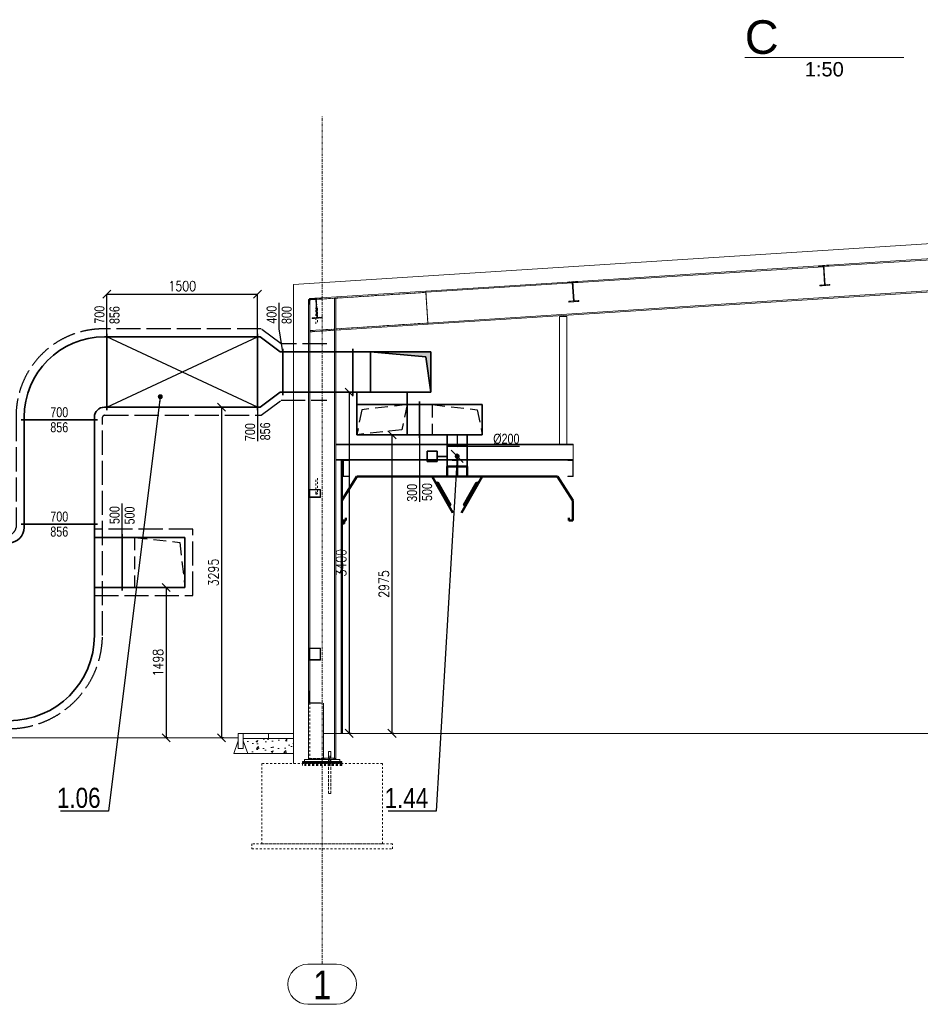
# Model space of a CAD drawing. Header units: millimetres. Extents: x 161070 to 520640, y 9197 to 248394.
# Tile 40 of 137: x 259980 to 268949, y 64475 to 74286. Entities that reach past the tile are written whole.
import ezdxf
from ezdxf.enums import TextEntityAlignment as Align

# ---------------------------------------------------------------- set-up
doc = ezdxf.new("R2010")
doc.units = ezdxf.units.MM
doc.header["$LTSCALE"] = 10
for name, pattern in [('ACAD_ISO02W100', [15, 12, -3]), ('DASHDOT', [25.4, 12.7, -6.35, 0, -6.35]), ('DASHED', [19.05, 12.7, -6.35]), ('DXK_LINE_DOT2', [3.9198, 1.9599, -1.9599]), ('DXK_LINE_DOT3', [5.9187, 2.979, -0.9799, 0.9799, -0.9799])]:
    doc.linetypes.add(name, pattern=pattern)
doc.layers.get('Defpoints').update_dxf_attribs({"color": 252})
for name, color, linetype, lineweight in [('VZT Odvod', 5, 'Continuous', 35), ('VZT-komponenty', 1, 'Continuous', 50), ('VZT-koty', 4, 'Continuous', 25)]:
    doc.layers.add(name, color=color, linetype=linetype, lineweight=lineweight)
for name, color, linetype in [('VZT Odvod-pozice_odkaz', 7, 'Continuous'), ('VZT Odvod-pozice_text', 7, 'Continuous'), ('VZT Tepelná izolace', 3, 'ACAD_ISO02W100')]:
    doc.layers.add(name, color=color, linetype=linetype)
doc.styles.add('Arial', font='arial.ttf')
doc.styles.add('Arial Narrow', font='ARIALN.TTF', dxfattribs={"height": 0.2})
doc.styles.add('Romans', font='romans.shx', dxfattribs={"width": 0.8})
doc.styles.get("Standard").update_dxf_attribs({"font": 'ic-simplex.shx', "width": 0.8})
doc.dimstyles.new('CADKON', dxfattribs={"dimscale": 50, "dimtxt": 2.5, "dimasz": 2.5, "dimexe": 1.8, "dimexo": 5, "dimgap": 0.6, "dimtad": 1, "dimrnd": 1, "dimtxsty": 'Standard', "dimblk1": 'ARCHTICK', "dimblk2": 'ARCHTICK', "dimsah": 1, "dimcen": 2.5, "dimadec": 1, "dimazin": 2, "dimtfac": 1, "dimtdec": 4, "dimtix": 1, "dimtmove": 1, "dimatfit": 3, "dimldrblk": 'OPEN30', "dimfxl": 5, "dimtolj": 1, "dimarcsym": 0})
doc.dimstyles.new('Standa 50', dxfattribs={"dimtxt": 100, "dimasz": 80, "dimexe": 0, "dimexo": 30, "dimgap": 30, "dimtad": 1, "dimdec": 0, "dimrnd": 1, "dimdsep": 46, "dimtxsty": 'Romans', "dimblk": 'OBLIQUE', "dimcen": 0, "dimclrd": 256, "dimclre": 256, "dimclrt": 256, "dimadec": 0, "dimazin": 0, "dimtfac": 1, "dimtdec": 0, "dimtofl": 0, "dimtmove": 0, "dimatfit": 3, "dimldrblk": 'OBLIQUE', "dimfxl": 1, "dimtvp": 1.1, "dimtolj": 1, "dimlwd": -1, "dimlwe": -1, "dimarcsym": 0})

# ---------------------------------------------------------------- blocks, each defined once
blk = doc.blocks.new('*U2084', base_point=(100, 200))
at = {"color": 0, "linetype": 'ByBlock', "lineweight": -2}
for p, q in [((0, 200), (0, 0)), ((100, 200), (0, 200)), ((100, 0), (100, 200)), ((0, 0), (100, 0))]:
    blk.add_line(p, q, dxfattribs=at)
at = {"color": 40, "linetype": 'DASHDOT', "lineweight": 25}
blk.add_line((0, 100), (100, 100), dxfattribs=at)
blk = doc.blocks.new('*U2238', base_point=(150, 625))
at = {"color": 0, "linetype": 'ByBlock', "lineweight": -2}
for p, q in [((0, 625), (0, 125)), ((300, 625), (0, 625)), ((300, 125), (300, 625)), ((0, 125), (0, 0)), ((300, 0), (300, 125)), ((0, 0), (-30, 0)), ((0, 0), (300, 0)), ((300, 0), (330, 0))]:
    blk.add_line(p, q, dxfattribs=at)
at = {"color": 2, "linetype": 'DASHED', "lineweight": 25}
blk.add_line((0, 125), (300, 125), dxfattribs=at)
blk.add_lwpolyline([(0, 125), (50, 575), (300, 625)], dxfattribs=at)
blk = doc.blocks.new('*U2239', base_point=(500, 0))
at = {"color": 0, "linetype": 'ByBlock', "lineweight": -2}
for p, q in [((0, 425), (0, 125)), ((500, 425), (0, 425)), ((500, 125), (500, 425)), ((0, 125), (0, 0)), ((500, 0), (500, 125)), ((0, 0), (-30, 0)), ((0, 0), (500, 0)), ((500, 0), (530, 0))]:
    blk.add_line(p, q, dxfattribs=at)
at = {"color": 2, "linetype": 'DASHED', "lineweight": 25}
blk.add_line((0, 125), (500, 125), dxfattribs=at)
blk.add_lwpolyline([(0, 125), (50, 375), (500, 425)], dxfattribs=at)
blk = doc.blocks.new('*U2240', base_point=(114.984456, 100))
at = {"color": 0, "linetype": 'ByBlock', "lineweight": -2}
for p, q in [((0, 200), (0, 0)), ((114.984456, 200), (0, 200)), ((114.984456, 0), (114.984456, 200)), ((0, 0), (114.984456, 0))]:
    blk.add_line(p, q, dxfattribs=at)
at = {"color": 2, "linetype": 'DASHDOT', "lineweight": 25}
blk.add_line((0, 100), (114.984456, 100), dxfattribs=at)
blk = doc.blocks.new('_OBLIQUE')
at = {"color": 0, "linetype": 'ByBlock'}
blk.add_line((-0.5, -0.5), (0.5, 0.5), dxfattribs=at)
blk = doc.blocks.new('*D3130')
at = {"layer": 'Defpoints', "color": 0}
for p in [(261990.3, 70425.3), (261990.3, 67130.3), (262038.5, 67130.3)]:
    blk.add_point(p, dxfattribs=at)
at = {"layer": 'VZT-koty'}
for p, q in [((262020.3, 70425.3), (261990.3, 70425.3)), ((261990.3, 70425.3), (261990.3, 67130.3)), ((262008.5, 67130.3), (261990.3, 67130.3))]:
    blk.add_line(p, q, dxfattribs=at)
at = {"layer": 'VZT-koty', "xscale": 80, "yscale": 80, "zscale": 80}
for p, rotation in [((261990.3, 70425.3), 90), ((261990.3, 67130.3), 270)]:
    blk.add_blockref('_OBLIQUE', p, dxfattribs=dict(at, rotation=rotation))
at = {"layer": 'VZT-koty', "insert": (261910.3, 68777.8), "char_height": 100, "attachment_point": 5, "rotation": 90, "style": 'Romans'}
blk.add_mtext('\\A1;3295', dxfattribs=at)
blk = doc.blocks.new('*U3139', base_point=(0, 400))
at = {"color": 0, "linetype": 'ByBlock', "lineweight": -2}
for p, q in [((0, 400), (0, 430)), ((0, 400), (0, 0)), ((175, 400), (0, 400)), ((175, 400), (175, 0)), ((725, 350), (175, 400)), ((775, 400), (175, 400)), ((775, 0), (775, 400)), ((725, 350), (775, 0)), ((0, 0), (0, -30)), ((0, 0), (175, 0)), ((175, 0), (775, 0))]:
    blk.add_line(p, q, dxfattribs=at)
at = {"color": 0, "lineweight": -2}
for points in [[(725, 350), (775, 400), (175, 400)], [(725, 350), (775, 0), (775, 400)], [(725, 350), (775, 0), (775, 0)]]:
    blk.add_solid(points, dxfattribs=at)
blk = doc.blocks.new('*D3179')
at = {"layer": 'Defpoints', "color": 0}
for p in [(261437.9, 68628.3), (261437.9, 67130.3), (261486.1, 67130.3)]:
    blk.add_point(p, dxfattribs=at)
at = {"layer": 'VZT-koty'}
for p, q in [((261467.9, 68628.3), (261437.9, 68628.3)), ((261437.9, 68628.3), (261437.9, 67130.3)), ((261456.1, 67130.3), (261437.9, 67130.3))]:
    blk.add_line(p, q, dxfattribs=at)
at = {"layer": 'VZT-koty', "xscale": 80, "yscale": 80, "zscale": 80}
for p, rotation in [((261437.9, 68628.3), 90), ((261437.9, 67130.3), 270)]:
    blk.add_blockref('_OBLIQUE', p, dxfattribs=dict(at, rotation=rotation))
at = {"layer": 'VZT-koty', "insert": (261357.9, 67879.3), "char_height": 100, "attachment_point": 5, "rotation": 90, "style": 'Romans'}
blk.add_mtext('\\A1;1498', dxfattribs=at)
blk = doc.blocks.new('*U2248', base_point=(0, 350))
at = {"color": 0, "linetype": 'ByBlock', "lineweight": -2}
for p, q in [((0, 350), (0, 380)), ((25, 350), (0, 350)), ((0, 350), (0, -350)), ((0, 350), (0, 350)), ((25, 350), (225, 200)), ((225, 200), (250, 200)), ((250, 200), (250, 230)), ((250, 200), (250, -200)), ((250, 200), (250, 200)), ((225, -200), (25, -350)), ((225, -200), (250, -200)), ((250, -200), (250, -230)), ((250, -200), (250, -200)), ((25, -350), (0, -350)), ((0, -350), (0, -380)), ((0, -350), (0, -350))]:
    blk.add_line(p, q, dxfattribs=at)
blk = doc.blocks.new('*U3141')
at = {"color": 0, "linetype": 'ByBlock'}
for p, q in [((0, 700), (0, 730)), ((1040, 700), (0, 700)), ((0, 700), (0, 0)), ((1040, 700), (1040, 730)), ((1040, 0), (1040, 700)), ((0, 0), (0, -30)), ((0, 0), (1040, 0)), ((1040, 0), (1040, -30))]:
    blk.add_line(p, q, dxfattribs=at)
blk = doc.blocks.new('*U2247', base_point=(-25, 100))
at = {"color": 0, "linetype": 'ByBlock', "lineweight": -2}
for p, q in [((-25, 800), (-25, 830)), ((0, 800), (-25, 800)), ((-25, 100), (-25, 800)), ((0, 100), (-25, 100)), ((-25, 100), (-25, 70)), ((100, 0), (100, -25)), ((800, 0), (800, -25)), ((70, -25), (830, -25)), ((100, -25), (800, -25))]:
    blk.add_line(p, q, dxfattribs=at)
for radius in [800, 100]:
    blk.add_arc((0, 0), radius, 0, 90, dxfattribs=at)
blk = doc.blocks.new('*U2246', base_point=(-35, 1037))
at = {"color": 0, "linetype": 'ByBlock', "lineweight": -2}
for p, q in [((-35, 1924), (-35, 1954)), ((-35, 1924), (-35, 1924)), ((-35, 150), (-35, 1924)), ((0, 1924), (-35, 1924)), ((850, -35), (850, 1074)), ((0, 150), (-35, 150)), ((-35, 150), (-35, 120)), ((-35, 150), (-35, 150)), ((150, 0), (150, -35)), ((150, -35), (120, -35)), ((150, -35), (150, -35)), ((150, -35), (850, -35)), ((850, -35), (880, -35)), ((850, -35), (850, -35))]:
    blk.add_line(p, q, dxfattribs=at)
for centre, radius in [((0, 1074), 850), ((0, 0), 150)]:
    blk.add_arc(centre, radius, 0, 90, dxfattribs=at)
blk = doc.blocks.new('*U3178', base_point=(500, 0))
at = {"color": 0, "linetype": 'ByBlock', "lineweight": -2}
for p, q in [((0, 625), (0, 125)), ((500, 625), (0, 625)), ((500, 125), (500, 625)), ((0, 125), (0, 0)), ((500, 0), (500, 125)), ((0, 0), (-30, 0)), ((0, 0), (500, 0)), ((500, 0), (530, 0))]:
    blk.add_line(p, q, dxfattribs=at)
at = {"color": 2, "linetype": 'DASHED', "lineweight": 25}
blk.add_line((0, 125), (500, 125), dxfattribs=at)
blk.add_lwpolyline([(0, 125), (50, 575), (500, 625)], dxfattribs=at)
blk = doc.blocks.new('*U3116')
at = {"color": 0, "linetype": 'ByBlock', "lineweight": -2}
for p, q in [((0, 500), (0, 530)), ((275.466449, 500), (0, 500)), ((0, 500), (0, 0)), ((275.466449, 500), (275.466449, 530)), ((275.466449, 0), (275.466449, 500)), ((0, 0), (0, -30)), ((0, 0), (275.466449, 0)), ((275.466449, 0), (275.466449, -30))]:
    blk.add_line(p, q, dxfattribs=at)
blk = doc.blocks.new('*U3137', base_point=(0, 200))
at = {"color": 0, "linetype": 'ByBlock', "lineweight": -2}
for p, q in [((0, 400), (0, 430)), ((700, 400), (0, 400)), ((0, 400), (0, 0)), ((700, 400), (700, 430)), ((700, 0), (700, 400)), ((0, 0), (0, -30)), ((0, 0), (700, 0)), ((700, 0), (700, -30))]:
    blk.add_line(p, q, dxfattribs=at)
blk = doc.blocks.new('*D3286')
at = {"layer": 'Defpoints', "color": 0}
for p in [(263261.8, 70575.3), (263261.8, 67175.3), (263310, 67175.3)]:
    blk.add_point(p, dxfattribs=at)
at = {"layer": 'VZT-koty'}
for p, q in [((263291.8, 70575.3), (263261.8, 70575.3)), ((263261.8, 70575.3), (263261.8, 67175.3)), ((263280, 67175.3), (263261.8, 67175.3))]:
    blk.add_line(p, q, dxfattribs=at)
at = {"layer": 'VZT-koty', "xscale": 80, "yscale": 80, "zscale": 80}
for p, rotation in [((263261.8, 70575.3), 90), ((263261.8, 67175.3), 270)]:
    blk.add_blockref('_OBLIQUE', p, dxfattribs=dict(at, rotation=rotation))
at = {"layer": 'VZT-koty', "insert": (263181.8, 68875.3), "char_height": 100, "attachment_point": 5, "rotation": 90, "style": 'Romans'}
blk.add_mtext('\\A1;3400', dxfattribs=at)
blk = doc.blocks.new('*D3287')
at = {"layer": 'Defpoints', "color": 0}
for p in [(263687.6, 70150.3), (263687.6, 67175.3), (263735.8, 67175.3)]:
    blk.add_point(p, dxfattribs=at)
at = {"layer": 'VZT-koty'}
for p, q in [((263717.6, 70150.3), (263687.6, 70150.3)), ((263687.6, 70150.3), (263687.6, 67175.3)), ((263705.8, 67175.3), (263687.6, 67175.3))]:
    blk.add_line(p, q, dxfattribs=at)
at = {"layer": 'VZT-koty', "xscale": 80, "yscale": 80, "zscale": 80}
for p, rotation in [((263687.6, 70150.3), 90), ((263687.6, 67175.3), 270)]:
    blk.add_blockref('_OBLIQUE', p, dxfattribs=dict(at, rotation=rotation))
at = {"layer": 'VZT-koty', "insert": (263607.6, 68662.8), "char_height": 100, "attachment_point": 5, "rotation": 90, "style": 'Romans'}
blk.add_mtext('\\A1;2975', dxfattribs=at)
blk = doc.blocks.new('*U2216', base_point=(1500, 700))
at = {"color": 0, "linetype": 'ByBlock', "lineweight": -2}
for points in [[(0, 700), (0, 730)], [(0, 700), (1500, 700)], [(0, 700), (0, 0)], [(1500, 700), (1500, 730)], [(1500, 700), (1500, 0)], [(0, 0), (0, -30)], [(0, 0), (1500, 0)], [(1500, 0), (1500, -30)]]:
    blk.add_lwpolyline(points, dxfattribs=at)
at = {"color": 2, "linetype": 'ByBlock', "lineweight": 25}
for points in [[(0, 700), (1500, 0)], [(1500, 700), (0, 0)]]:
    blk.add_lwpolyline(points, dxfattribs=at)
blk = doc.blocks.new('_ArchTick')
at = {"color": 0, "const_width": 0.15}
blk.add_lwpolyline([(-0.5, -0.5), (0.5, 0.5)], dxfattribs=at)
blk = doc.blocks.new('*D3565')
at = {"layer": 'Defpoints', "color": 0}
for p in [(262349.3, 71552.3), (260849.3, 71125.3), (262349.3, 71125.3)]:
    blk.add_point(p, dxfattribs=at)
at = {"layer": 'VZT-koty'}
for p, q in [((260849.3, 71155.3), (260849.3, 71552.3)), ((260849.3, 71552.3), (262349.3, 71552.3)), ((262349.3, 71155.3), (262349.3, 71552.3))]:
    blk.add_line(p, q, dxfattribs=at)
at = {"layer": 'VZT-koty', "xscale": 80, "yscale": 80, "zscale": 80, "rotation": 180}
blk.add_blockref('_OBLIQUE', (260849.3, 71552.3), dxfattribs=at)
at = {"layer": 'VZT-koty', "xscale": 80, "yscale": 80, "zscale": 80}
blk.add_blockref('_OBLIQUE', (262349.3, 71552.3), dxfattribs=at)
at = {"layer": 'VZT-koty', "insert": (261599.3, 71632.3), "char_height": 100, "attachment_point": 5, "style": 'Romans'}
blk.add_mtext('\\A1;1500', dxfattribs=at)
blk = doc.blocks.new('*U2175', base_point=(200, 100))
at = {"color": 0, "linetype": 'ByBlock', "lineweight": -2}
for p, q in [((150, 300), (50, 300)), ((50, 300), (50, 200)), ((150, 200), (150, 300)), ((50, 200), (100, 200)), ((100, 100), (100, 200)), ((100, 200), (150, 200))]:
    blk.add_line(p, q, dxfattribs=at)
for points in [[(0, 100), (0, -100)], [(200, 100), (0, 100)], [(200, 100), (200, -100)], [(160, 60), (40, -60)], [(200, -100), (0, -100)]]:
    blk.add_lwpolyline(points, dxfattribs=at)
at = {"color": 2, "linetype": 'DASHDOT', "lineweight": 25}
blk.add_lwpolyline([(0, 0), (200, 0)], dxfattribs=at)

msp = doc.modelspace()

# ---------------------------------------------------------------- hatches: boundary and pattern name
at = {"lineweight": 15, "transparency": 33554687}
h = msp.add_hatch(dxfattribs=at)
h.set_pattern_fill('AR-CONC', color=252)
h.set_pattern_definition([(50, (339444.59, 79176.4), (182.18467, -15.93909), [19.05, -209.55]), (355, (339444.6, 79176.4), (-35.2434, 191.05685), [15.24, -167.6406]), (100.45144, (339459.77, 79175.07), (146.94125, 175.11775), [16.19, -178.09024]), (46.1842, (339444.6, 79227.2), (271.07904, -42.0423), [28.575, -314.325]), (96.63556, (339467.18, 79223.7), (237.4041, 247.4261), [24.285, -267.1356]), (351.18415, (339444.6, 79227.2), (237.4041, 247.4261), [22.86, -251.4597]), (21, (339469.99, 79214.5), (151.6144, -102.2652), [19.05, -209.55]), (326, (339470, 79214.5), (61.80203, 184.18797), [15.24, -167.64]), (71.45144, (339482.63, 79205.97), (213.4164, 81.92277), [16.19, -178.08994]), (37.5, (339444.59, 79176.395), (3.088603, 84.55504), [0, -165.608, 0, -170.18, 0, -168.275]), (7.5, (339444.59, 79176.395), (66.81966, 100.18057), [0, -97.028, 0, -161.798, 0, -64.135]), (327.5, (339387.95, 79176.395), (135.590595, -5.728744), [0, -63.5, 0, -198.12, 0, -262.89]), (317.5, (339362.55, 79176.4), (148.12918, 25.4265), [0, -82.55, 0, -131.572, 0, -186.69])])
h.paths.add_polyline_path([(262707.2, 66975.3), (262707.2, 67125.3), (262207.2, 67125.3), (262207.2, 67100.3), (262252.2, 66975.3)])

# ---------------------------------------------------------------- linework, layer by layer
at = {"color": 252, "linetype": 'Continuous', "lineweight": 15}
for p, q in [((267200.9, 73908.5), (268783.5, 73908.5)), ((270483.7, 71986.3), (267989.3, 71825.4)), ((270435.8, 71994.8), (268035.6, 71839.9)), ((267983.7, 71825.1), (265489.3, 71664.2)), ((267935.8, 71833.5), (265535.6, 71678.7)), ((267935.8, 71833.5), (268035.6, 71840)), ((267936.4, 71825), (267935.8, 71833.5)), ((267983.5, 71828.1), (267936.4, 71825)), ((267995.3, 71645.4), (267983.5, 71828.1)), ((268036.2, 71831.5), (267989.1, 71828.4)), ((267989.1, 71828.4), (268000.9, 71645.8)), ((268035.6, 71840), (268036.2, 71831.5)), ((271979.6, 71775.2), (264045.8, 71263.4)), ((264046.6, 71252), (271980.3, 71763.7)), ((265435.8, 71672.3), (264025.3, 71581.3)), ((265483.7, 71663.8), (264026.1, 71569.8)), ((265435.8, 71672.2), (265535.6, 71678.7)), ((265436.4, 71663.8), (265435.8, 71672.2)), ((265483.5, 71666.8), (265436.4, 71663.8)), ((265495.3, 71484.2), (265483.5, 71666.8)), ((265536.2, 71670.2), (265489.1, 71667.2)), ((265489.1, 71667.2), (265500.9, 71484.6)), ((265535.6, 71678.7), (265536.2, 71670.2)), ((267948.2, 71642.4), (267995.3, 71645.4)), ((267948.8, 71633.9), (267948.2, 71642.4)), ((268048.6, 71640.4), (267948.8, 71633.9)), ((268048, 71648.9), (268000.9, 71645.8)), ((268048.6, 71640.4), (268048, 71648.9)), ((264026.1, 71569.3), (262934.3, 71498.9)), ((264025.3, 71581.3), (262980.6, 71513.9)), ((263147.9, 71512.7), (263147.2, 71524.6)), ((264025.3, 71581.3), (264026.1, 71569.8)), ((264026.1, 71569.3), (264025.3, 71581.3)), ((264026.1, 71569.3), (264045.8, 71263.9)), ((262857.2, 71497.4), (262906.8, 71500.6)), ((262857.2, 71447.4), (262857.2, 71497.4)), ((262857.2, 71447.4), (262857.2, 69605.3)), ((262860.2, 71447.4), (262857.2, 71447.4)), ((262907, 71497.6), (262860.2, 71494.6)), ((262870.2, 71494.7), (262860.2, 71494.1)), ((262860.2, 71447.4), (262860.2, 71494.6)), ((262880.8, 71507.5), (262865.2, 71506.5)), ((262865.2, 71506.5), (262865.7, 71498)), ((262866, 71494.5), (262865.9, 71495)), ((262928.7, 71498.5), (262866, 71494.5)), ((262870.2, 71494.7), (262870.2, 69605.3)), ((262880.8, 71507.4), (262980.6, 71513.9)), ((262881.4, 71499), (262880.8, 71507.4)), ((262928.5, 71502), (262881.4, 71499)), ((262906.8, 71500.6), (262907, 71497.6)), ((262940.3, 71319.4), (262928.5, 71502)), ((262981.2, 71505.4), (262934.1, 71502.4)), ((262934.1, 71502.4), (262945.9, 71319.8)), ((262980.6, 71513.9), (262981.2, 71505.4)), ((263114.2, 71510.5), (263127.2, 71511.3)), ((263114.2, 66915.3), (263114.2, 71510.5)), ((263127.2, 71511.3), (263127.2, 66915.3)), ((265448.2, 71481.1), (265495.3, 71484.2)), ((265448.8, 71472.7), (265448.2, 71481.1)), ((265548.6, 71479.1), (265448.8, 71472.7)), ((265548, 71487.6), (265500.9, 71484.6)), ((265548.6, 71479.1), (265548, 71487.6)), ((265427.2, 71330.3), (265357.2, 71330.3)), ((265357.2, 70057.3), (265357.2, 71330.3)), ((265427.2, 70057.3), (265427.2, 71330.3)), ((262893.2, 71316.3), (262940.3, 71319.4)), ((262893.8, 71307.9), (262893.2, 71316.3)), ((262993.6, 71314.3), (262893.8, 71307.9)), ((262993, 71322.8), (262945.9, 71319.8)), ((262993.6, 71314.3), (262993, 71322.8)), ((264045.8, 71263.9), (263127.2, 71204.7)), ((264046.6, 71252), (263128, 71192.7)), ((264046.6, 71252), (264045.8, 71263.9)), ((264045.8, 71263.4), (264046.6, 71252)), ((262871.5, 71188.1), (263112.1, 71203.7)), ((262872.3, 71176.2), (262871.5, 71188.1)), ((262872.3, 71176.2), (263112.9, 71191.7)), ((263112.9, 71191.7), (263112.1, 71203.7)), ((263128, 71192.7), (263127.2, 71204.7)), ((263168.4, 71195.3), (263167.6, 71207.3)), ((263127.2, 70057.3), (265492.2, 70057.3)), ((265492.2, 70057.3), (265492.2, 69897.3)), ((263127.2, 70049.9), (265492.2, 70049.9)), ((263127.2, 69904.7), (265492.2, 69904.7)), ((263202.2, 69897.3), (263127.2, 69897.3)), ((263202.2, 69897.3), (263202.2, 69735.3)), ((263257.2, 69897.3), (263202.2, 69897.3)), ((263206.2, 69739.3), (263206.2, 69893.3)), ((263206.2, 69893.3), (263257.2, 69893.3)), ((263257.2, 69893.3), (263257.2, 69897.3)), ((264287.2, 69897.3), (263257.2, 69897.3)), ((264287.2, 69897.3), (264287.2, 69893.3)), ((264342.2, 69897.3), (264287.2, 69897.3)), ((264287.2, 69893.3), (264338.2, 69893.3)), ((264338.2, 69893.3), (264338.2, 69739.3)), ((264342.2, 69735.3), (264342.2, 69897.3)), ((265437.2, 69897.3), (264342.2, 69897.3)), ((265437.2, 69897.3), (265437.2, 69893.3)), ((265492.2, 69897.3), (265437.2, 69897.3)), ((265437.2, 69893.3), (265488.2, 69893.3)), ((265488.2, 69893.3), (265488.2, 69739.3)), ((265492.2, 69735.3), (265492.2, 69897.3)), ((263202.2, 69735.3), (263257.2, 69735.3)), ((263257.2, 69739.3), (263206.2, 69739.3)), ((263257.2, 69735.3), (263257.2, 69739.3)), ((264272.2, 69735.3), (264327.2, 69735.3)), ((264338.2, 69739.3), (264287.2, 69739.3)), ((264287.2, 69739.3), (264287.2, 69735.3)), ((264287.2, 69735.3), (264342.2, 69735.3)), ((265488.2, 69739.3), (265437.2, 69739.3)), ((265437.2, 69739.3), (265437.2, 69735.3)), ((265437.2, 69735.3), (265492.2, 69735.3)), ((262857.2, 69605.3), (262977.2, 69605.3)), ((262857.2, 69525.3), (262857.2, 69605.3)), ((262972.2, 69600.3), (262862.2, 69600.3)), ((262862.2, 69600.3), (262862.2, 69530.3)), ((262870.2, 69600.3), (262870.2, 69530.3)), ((262972.2, 69530.3), (262972.2, 69600.3)), ((262977.2, 69605.3), (262977.2, 69525.3)), ((262977.2, 69525.3), (262857.2, 69525.3)), ((262857.2, 69525.3), (262857.2, 68025.3)), ((262862.2, 69530.3), (262972.2, 69530.3)), ((262870.2, 69525.3), (262870.2, 68025.3)), ((262857.2, 68025.3), (262977.2, 68025.3)), ((262857.2, 67905.3), (262857.2, 68025.3)), ((262972.2, 68020.3), (262862.2, 68020.3)), ((262862.2, 68020.3), (262862.2, 67910.3)), ((262870.2, 68020.3), (262870.2, 67910.3)), ((262972.2, 67910.3), (262972.2, 68020.3)), ((262977.2, 68025.3), (262977.2, 67905.3)), ((262977.2, 67905.3), (262857.2, 67905.3)), ((262857.2, 67905.3), (262857.2, 67595.3)), ((262862.2, 67910.3), (262972.2, 67910.3)), ((262870.2, 67905.3), (262870.2, 67479.3)), ((262857.2, 67595.3), (262861.2, 67595.3)), ((262857.2, 67475.3), (262857.2, 67595.3)), ((262861.2, 67595.3), (262861.2, 67479.3)), ((262977.2, 67475.3), (262857.2, 67475.3)), ((262861.2, 67479.3), (262977.2, 67479.3)), ((262977.2, 67479.3), (262977.2, 67475.3)), ((262817.2, 66915.3), (262817.2, 66895.3)), ((262817.2, 66915.3), (263167.2, 66915.3)), ((262857.2, 66925.3), (262857.2, 66915.3)), ((262870.2, 66925.3), (262870.2, 66915.3)), ((263007.2, 66927.3), (263107.2, 66927.3)), ((263007.2, 66915.3), (263007.2, 66925.3)), ((263079.2, 66995.3), (263055.2, 66995.3)), ((263055.2, 66927.3), (263055.2, 66995.3)), ((263057.2, 66915.3), (263057.2, 66927.3)), ((263079.2, 66927.3), (263079.2, 66995.3)), ((263107.2, 66927.3), (263107.2, 66915.3)), ((263167.2, 66915.3), (263167.2, 66895.3)), ((262797.2, 66895.3), (262817.2, 66895.3)), ((262797.2, 66885.3), (262797.2, 66895.3)), ((262797.2, 66885.3), (263055.2, 66885.3)), ((262797.2, 66885.3), (263055.2, 66885.3)), ((262797.2, 66877.3), (262797.2, 66885.3)), ((262797.2, 66877.3), (263055.2, 66877.3)), ((262797.2, 66875.3), (262797.2, 66877.3)), ((262797.2, 66877.3), (263055.2, 66877.3)), ((262817.2, 66895.3), (263167.2, 66895.3)), ((263055.2, 66875.3), (263055.2, 66895.3)), ((263079.2, 66875.3), (263079.2, 66895.3)), ((263187.2, 66885.3), (263079.2, 66885.3)), ((263187.2, 66885.3), (263079.2, 66885.3)), ((263187.2, 66877.3), (263079.2, 66877.3)), ((263187.2, 66877.3), (263079.2, 66877.3)), ((263187.2, 66895.3), (263167.2, 66895.3)), ((263187.2, 66885.3), (263187.2, 66895.3)), ((263187.2, 66877.3), (263187.2, 66885.3)), ((263187.2, 66875.3), (263187.2, 66877.3)), ((262851, 64875.3), (263133.4, 64875.3)), ((262851, 64475.3), (263133.4, 64475.3))]:
    msp.add_line(p, q, dxfattribs=at)
at = {"color": 252, "linetype": 'DXK_LINE_DOT3', "lineweight": 15}
msp.add_line((262992.2, 64875.3), (262992.2, 73320.3), dxfattribs=at)
at = {"color": 252, "lineweight": 15}
for p, q in [((273035.6, 72312.5), (262707.2, 71646.3)), ((262707.2, 71646.3), (262707.2, 66875.3)), ((262157.2, 67130.3), (251581.1, 67130.3)), ((262157.2, 67175.3), (262707.2, 67175.3)), ((262157.2, 67130.3), (262157.2, 67175.3)), ((262157.2, 67130.3), (262157.2, 67025.3)), ((262207.2, 67175.3), (262207.2, 67025.3)), ((262707.2, 67125.3), (262207.2, 67125.3)), ((262457.2, 67175.3), (262457.2, 67125.3)), ((263007, 67175.3), (274359.1, 67175.3)), ((262157.2, 67100.3), (262112.2, 66975.3)), ((262157.2, 67025.3), (262207.2, 67025.3)), ((262207.2, 67100.3), (262252.2, 66975.3)), ((262112.2, 66975.3), (262252.2, 66975.3)), ((262252.2, 66975.3), (262707.2, 66975.3))]:
    msp.add_line(p, q, dxfattribs=at)
at = {"color": 252, "linetype": 'DXK_LINE_DOT2', "lineweight": 15}
for p, q in [((267935.8, 71833.5), (268035.6, 71840)), ((268035.6, 71839.9), (267935.8, 71833.5)), ((267936.4, 71825), (267935.8, 71833.5)), ((267983.5, 71828.1), (267936.4, 71825)), ((267995.3, 71645.4), (267983.5, 71828.1)), ((267989.3, 71825.4), (267983.7, 71825.1)), ((268036.2, 71831.5), (267989.1, 71828.4)), ((267989.1, 71828.4), (268000.9, 71645.8)), ((268035.6, 71840), (268036.2, 71831.5)), ((265435.8, 71672.2), (265535.6, 71678.7)), ((265535.6, 71678.7), (265435.8, 71672.3)), ((265436.4, 71663.8), (265435.8, 71672.2)), ((265483.5, 71666.8), (265436.4, 71663.8)), ((265495.3, 71484.2), (265483.5, 71666.8)), ((265489.3, 71664.2), (265483.7, 71663.8)), ((265536.2, 71670.2), (265489.1, 71667.2)), ((265489.1, 71667.2), (265500.9, 71484.6)), ((265535.6, 71678.7), (265536.2, 71670.2)), ((267948.2, 71642.4), (267995.3, 71645.4)), ((267948.8, 71633.9), (267948.2, 71642.4)), ((268048.6, 71640.4), (267948.8, 71633.9)), ((268000.9, 71645.8), (268048, 71648.9)), ((268048, 71648.9), (268048.6, 71640.4)), ((263127.2, 71511.3), (264026.1, 71569.3)), ((264045.8, 71263.4), (264026.1, 71569.8)), ((262857.2, 71497.4), (262906.8, 71500.6)), ((262857.2, 71447.4), (262857.2, 71497.4)), ((262860.2, 71494.1), (262857.2, 71493.9)), ((262857.2, 71493.9), (262857.2, 71447.4)), ((262860.2, 71447.4), (262857.2, 71447.4)), ((262860.2, 71494.6), (262907, 71497.6)), ((262860.2, 71447.4), (262860.2, 71494.6)), ((262865.7, 71498), (262865.9, 71495)), ((263114.2, 71510.5), (262870.2, 71494.7)), ((262880.8, 71507.4), (262980.6, 71513.9)), ((262980.6, 71513.9), (262880.8, 71507.5)), ((262881.4, 71499), (262880.8, 71507.4)), ((262928.5, 71502), (262881.4, 71499)), ((262907, 71497.6), (262906.8, 71500.6)), ((262940.3, 71319.4), (262928.5, 71502)), ((262934.3, 71498.9), (262928.7, 71498.5)), ((262981.2, 71505.4), (262934.1, 71502.4)), ((262934.1, 71502.4), (262945.9, 71319.8)), ((262980.6, 71513.9), (262981.2, 71505.4)), ((263127.2, 71204.7), (263127.2, 71511.3)), ((265448.2, 71481.1), (265495.3, 71484.2)), ((265448.8, 71472.7), (265448.2, 71481.1)), ((265548.6, 71479.1), (265448.8, 71472.7)), ((265500.9, 71484.6), (265548, 71487.6)), ((265548, 71487.6), (265548.6, 71479.1)), ((262929.2, 71409.6), (262930.3, 71413.4)), ((262930.3, 71405.8), (262929.2, 71409.6)), ((262929.2, 71255.9), (262929.2, 71409.6)), ((262930.3, 71413.4), (262933.2, 71416.2)), ((262933.2, 71403), (262930.3, 71405.8)), ((262933.2, 71416.2), (262937.2, 71417.3)), ((262937.2, 71402), (262933.2, 71403)), ((262937.2, 71417.3), (262941.2, 71416.2)), ((262941.2, 71403), (262937.2, 71402)), ((262941.2, 71416.2), (262944.1, 71413.4)), ((262944.1, 71405.8), (262941.2, 71403)), ((262944.1, 71413.4), (262945.2, 71409.6)), ((262945.2, 71409.6), (262944.1, 71405.8)), ((262945.2, 71409.6), (262945.2, 71255.9)), ((262893.2, 71316.3), (262940.3, 71319.4)), ((262893.8, 71307.9), (262893.2, 71316.3)), ((262993.6, 71314.3), (262893.8, 71307.9)), ((262945.9, 71319.8), (262993, 71322.8)), ((262993, 71322.8), (262993.6, 71314.3)), ((264045.8, 71263.9), (263127.2, 71204.7)), ((262871.5, 71188.1), (263112.1, 71203.7)), ((262872.3, 71176.2), (262871.5, 71188.1)), ((262872.3, 71176.2), (262897.9, 71177.8)), ((262897.9, 71177.8), (262897.1, 71189.8)), ((262897.9, 71177.8), (263112.9, 71191.7)), ((263087.3, 71190.1), (263086.5, 71202)), ((263112.9, 71191.7), (263112.1, 71203.7)), ((263127.2, 70057.3), (263127.2, 69897.3)), ((265427.2, 70057.3), (265357.2, 70057.3)), ((263257.2, 69897.3), (263202.2, 69897.3)), ((264342.2, 69897.3), (264287.2, 69897.3)), ((265492.2, 69897.3), (265437.2, 69897.3)), ((262929.2, 69565.3), (262929.2, 69718.9)), ((262945.2, 69718.9), (262945.2, 69565.3)), ((262857.2, 69525.3), (262857.2, 69605.3)), ((262857.2, 69605.3), (262977.2, 69605.3)), ((262857.2, 69605.3), (262857.2, 69525.3)), ((262862.2, 69600.3), (262862.2, 69530.3)), ((262972.2, 69600.3), (262862.2, 69600.3)), ((262870.2, 69605.3), (262870.2, 69600.3)), ((262929.2, 69565.3), (262930.3, 69569.1)), ((262930.3, 69561.4), (262929.2, 69565.3)), ((262930.3, 69569.1), (262933.2, 69571.9)), ((262933.2, 69558.6), (262930.3, 69561.4)), ((262933.2, 69571.9), (262937.2, 69572.9)), ((262937.2, 69572.9), (262941.2, 69571.9)), ((262941.2, 69571.9), (262944.1, 69569.1)), ((262944.1, 69561.4), (262941.2, 69558.6)), ((262944.1, 69569.1), (262945.2, 69565.3)), ((262945.2, 69565.3), (262944.1, 69561.4)), ((262972.2, 69530.3), (262972.2, 69600.3)), ((262977.2, 69605.3), (262977.2, 69525.3)), ((262977.2, 69525.3), (262857.2, 69525.3)), ((262862.2, 69530.3), (262972.2, 69530.3)), ((262870.2, 69530.3), (262870.2, 69525.3)), ((262937.2, 69557.6), (262933.2, 69558.6)), ((262941.2, 69558.6), (262937.2, 69557.6)), ((262857.2, 67905.3), (262857.2, 68025.3)), ((262857.2, 68025.3), (262977.2, 68025.3)), ((262857.2, 68025.3), (262857.2, 67905.3)), ((262862.2, 68020.3), (262862.2, 67910.3)), ((262972.2, 68020.3), (262862.2, 68020.3)), ((262870.2, 68025.3), (262870.2, 68020.3)), ((262972.2, 67910.3), (262972.2, 68020.3)), ((262977.2, 68025.3), (262977.2, 67905.3)), ((262977.2, 67905.3), (262857.2, 67905.3)), ((262862.2, 67910.3), (262972.2, 67910.3)), ((262870.2, 67910.3), (262870.2, 67905.3)), ((262857.2, 67595.3), (262857.2, 66925.3)), ((262857.2, 67595.3), (262857.2, 67475.3)), ((262857.2, 67595.3), (262861.2, 67595.3)), ((262861.2, 67595.3), (262861.2, 67479.3)), ((262857.2, 66925.3), (262857.2, 67475.3)), ((262857.2, 67475.3), (263007.2, 67475.3)), ((262857.2, 66925.3), (262857.2, 67475.3)), ((262857.2, 67475.3), (263007.2, 67475.3)), ((262857.2, 67475.3), (262977.2, 67475.3)), ((262861.2, 67479.3), (262977.2, 67479.3)), ((262870.2, 67479.3), (262870.2, 66925.3)), ((262977.2, 67475.3), (262977.2, 67479.3)), ((263007.2, 66925.3), (263007.2, 67475.3)), ((263007.2, 67475.3), (263007.2, 66925.3)), ((262857.2, 66925.3), (263007.2, 66925.3)), ((263007.2, 66925.3), (262857.2, 66925.3)), ((263127.2, 66915.3), (262857.2, 66915.3)), ((263007.2, 66925.3), (263007.2, 66927.3)), ((263107.2, 66915.3), (263007.2, 66915.3)), ((263113.4, 66927.3), (263017.2, 66927.3)), ((263017.2, 66915.3), (263017.2, 66927.3)), ((263117.2, 66915.3), (263017.2, 66915.3)), ((263079.2, 66995.3), (263055.2, 66995.3)), ((263055.2, 66995.3), (263055.2, 66575.3)), ((263055.2, 66895.3), (263055.2, 66927.3)), ((263067.2, 66891.3), (263067.2, 66951.3)), ((263067.2, 66891.3), (263067.2, 66951.3)), ((263067.2, 66915.3), (263067.2, 66927.3)), ((263067.2, 66895.3), (263067.2, 66915.3)), ((263067.2, 66895.3), (263067.2, 66915.3)), ((263079.2, 66995.3), (263079.2, 66575.3)), ((263079.2, 66895.3), (263079.2, 66927.3)), ((263113.4, 66927.3), (263114.2, 66927.3)), ((263114.2, 66927.3), (263117.2, 66927.3)), ((263117.2, 66915.3), (263117.2, 66927.3)), ((262392.2, 66875.3), (262392.2, 66075.3)), ((263592.2, 66875.3), (262392.2, 66875.3)), ((262797.2, 66872.3), (262797.2, 66875.3)), ((263187.2, 66872.3), (262797.2, 66872.3)), ((263187.2, 66872.3), (262797.2, 66872.3)), ((262797.2, 66867.3), (262797.2, 66872.3)), ((263187.2, 66867.3), (262797.2, 66867.3)), ((262797.2, 66864.3), (262797.2, 66867.3)), ((263187.2, 66867.3), (262797.2, 66867.3)), ((263187.2, 66864.3), (262797.2, 66864.3)), ((263187.2, 66864.3), (262797.2, 66864.3)), ((262797.2, 66861.3), (262797.2, 66864.3)), ((263187.2, 66861.3), (262797.2, 66861.3)), ((263187.2, 66861.3), (262797.2, 66861.3)), ((262797.2, 66859.3), (262797.2, 66861.3)), ((263187.2, 66859.3), (262797.2, 66859.3)), ((263187.2, 66859.3), (262797.2, 66859.3)), ((262797.2, 66857.3), (262797.2, 66859.3)), ((263187.2, 66857.3), (262797.2, 66857.3)), ((263187.2, 66857.3), (262797.2, 66857.3)), ((262797.2, 66856.3), (262797.2, 66857.3)), ((263187.2, 66856.3), (262797.2, 66856.3)), ((263187.2, 66856.3), (262797.2, 66856.3)), ((262797.2, 66855.3), (262797.2, 66856.3)), ((263187.2, 66855.3), (262797.2, 66855.3)), ((263167.2, 66895.3), (262817.2, 66895.3)), ((263079.2, 66885.3), (263055.2, 66885.3)), ((263079.2, 66885.3), (263055.2, 66885.3)), ((263079.2, 66877.3), (263055.2, 66877.3)), ((263079.2, 66877.3), (263055.2, 66877.3)), ((263055.2, 66575.3), (263055.2, 66875.3)), ((263079.2, 66575.3), (263079.2, 66875.3)), ((263187.2, 66872.3), (263187.2, 66875.3)), ((263187.2, 66867.3), (263187.2, 66872.3)), ((263187.2, 66864.3), (263187.2, 66867.3)), ((263187.2, 66861.3), (263187.2, 66864.3)), ((263187.2, 66859.3), (263187.2, 66861.3)), ((263187.2, 66857.3), (263187.2, 66859.3)), ((263187.2, 66856.3), (263187.2, 66857.3)), ((263187.2, 66855.3), (263187.2, 66856.3)), ((263592.2, 66075.3), (263592.2, 66875.3)), ((263079.2, 66575.3), (263055.2, 66575.3)), ((263079.2, 66575.3), (263055.2, 66575.3)), ((262292.2, 66075.3), (262292.2, 66025.3)), ((263692.2, 66075.3), (262292.2, 66075.3)), ((262392.2, 66075.3), (263592.2, 66075.3)), ((263692.2, 66025.3), (263692.2, 66075.3)), ((262292.2, 66025.3), (263692.2, 66025.3))]:
    msp.add_line(p, q, dxfattribs=at)
at = {"color": 252, "linetype": 'Continuous', "lineweight": 15}
for centre, start, end in [((262851, 64675.3), 90, 270), ((263133.4, 64675.3), 270, 90)]:
    msp.add_arc(centre, 200, start, end, dxfattribs=at)
at = {"layer": 'VZT Tepelná izolace', "ltscale": 2}
for points in [[(263037.2, 71055.3), (262584.3, 71055.3), (262384.3, 71205.3), (260824.3, 71205.3, 0.422099), (259944.3, 70325.3), (259944.3, 69225.3, -0.328416), (259874.3, 69155.3), (259839.3, 69155.3)], [(259839.3, 67221.3), (259874.3, 67221.3, 0.410198), (260804.3, 68151.3), (260804.3, 70325.3, -0.312763), (260824.3, 70345.3), (262384.3, 70345.3), (262584.3, 70495.3), (263037.2, 70495.3)]]:
    msp.add_lwpolyline(points, format="xyb", dxfattribs=at)
msp.add_lwpolyline([(260724.3, 68548.3), (261704.8, 68548.3), (261704.8, 69208.3), (260724.3, 69208.3)], dxfattribs=at)
at = {"layer": 'VZT-komponenty'}
for p, q in [((263187.2, 69897.3), (263187.2, 67175.3)), ((263187.2, 69495.3), (263337.2, 69735.3)), ((263337.2, 69735.3), (265337.2, 69735.3)), ((264087.2, 69735.3), (264293.6, 69372)), ((264587.2, 69735.3), (264380.8, 69372)), ((265487.2, 69495.3), (265337.2, 69735.3)), ((263187.2, 69295.3), (263187.2, 69495.3)), ((265487.2, 69295.3), (265487.2, 69495.3)), ((263187.2, 69295.3), (263227, 69295.3)), ((263227, 69295.3), (263227, 69321)), ((265447.4, 69295.3), (265447.4, 69321)), ((265487.2, 69295.3), (265447.4, 69295.3))]:
    msp.add_line(p, q, dxfattribs=at)
for points in [[(264127.5, 69664.3), (264144.2, 69673.8), (264270, 69452.4), (264253.3, 69442.9)], [(264546.9, 69664.3), (264530.2, 69673.8), (264404.4, 69452.4), (264421.1, 69442.9)], [(263198.9, 69295.3), (263210.4, 69295.3), (263210.4, 69267), (263198.9, 69267)]]:
    msp.add_lwpolyline(points, close=True, dxfattribs=at)
at = {"layer": 'VZT-koty'}
for p, q in [((260849.3, 71155.3), (260849.3, 71463.3)), ((262563.6, 71207.5), (262563.6, 71463.3)), ((262599.3, 70975.3), (262563.6, 71207.5)), ((262349.3, 70395.3), (262349.3, 70087.3)), ((263962.2, 70120.3), (263962.2, 69482.7)), ((264437.2, 70035.3), (264957.1, 70035.3)), ((260999.8, 69158.3), (260999.8, 69466.3))]:
    msp.add_line(p, q, dxfattribs=at)

# ---------------------------------------------------------------- block references
at = {"layer": 'VZT Odvod', "xscale": -1}
for name, p, rotation in [('*U2247', (260849.3, 70425.3), 359.9999999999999), ('*U2238', (263337.2, 70300.3), 90), ('*U2246', (259839.3, 68188.3), 180)]:
    msp.add_blockref(name, p, dxfattribs=dict(at, rotation=rotation))
at = {"layer": 'VZT Odvod'}
for name, p, rotation in [('*U2216', (260849.3, 70425.3), 180), ('*U2248', (262349.3, 71125.3), 360), ('*U3137', (263299.3, 70775.3), 180), ('*U3139', (263299.3, 70975.3), 360), ('*U2239', (263337.2, 70575.3), 180), ('*U2238', (264587.2, 70300.3), 270), ('*U3141', (260724.3, 69260.3), 89.99999999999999), ('*U2240', (264337.2, 70035.3), 270), ('*U2175', (264237.2, 70035.3), 89.99999999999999), ('*U3116', (260999.8, 69128.3), 180), ('*U3178', (260999.8, 68628.3), 270)]:
    msp.add_blockref(name, p, dxfattribs=dict(at, rotation=rotation))
at = {"layer": 'VZT-komponenty', "rotation": 270}
msp.add_blockref('*U2084', (264437.2, 69735.3), dxfattribs=at)

# ---------------------------------------------------------------- texts
at = {"color": 252, "linetype": 'Continuous', "lineweight": 15}
for s, height, style, p in [('C', 334.3, 'Arial', (267200.9, 73946)), ('1:50', 143.26, 'Arial', (267797.5, 73721)), ('1', 286.3, 'Arial Narrow', (262901, 64525.3))]:
    msp.add_text(s, height=height, dxfattribs=dict(at, style=style)).set_placement(p)
at = {"layer": 'VZT Odvod-pozice_text', "color": 210, "char_height": 200, "attachment_point": 9, "style": 'Arial'}
for s, insert in [('\\W0.8\\H200.0\\C210;1.06', (260785.4, 66430.1)), ('\\W0.8\\H200.0\\C210;1.44', (264049, 66430.1))]:
    msp.add_mtext(s, dxfattribs=dict(at, insert=insert))
at = {"layer": 'VZT-koty', "width": 0.8}
for s, p in [('700', (260824.3, 71257.5)), ('400', (262538.6, 71257.5)), ('700', (262324.3, 70087.3)), ('300', (263937.2, 69482.7)), ('500', (260974.8, 69260.5))]:
    msp.add_text(s, height=100, rotation=90, dxfattribs=at).set_placement(p)
for s, p in [('856', (260874.3, 71253.7)), ('800', (262588.6, 71253.7)), ('856', (262374.3, 70094.9)), ('500', (263987.2, 69490.3)), ('500', (261024.8, 69256.7))]:
    msp.add_text(s, height=100, rotation=90, dxfattribs=at).set_placement(p, align=Align.TOP_LEFT)
for p in [(260374.3, 70325.3), (260374.3, 69285.3)]:
    msp.add_text('700', height=100, dxfattribs=at).set_placement(p, align=Align.CENTER)
for p in [(260374.3, 70275.3), (260374.3, 69235.3)]:
    msp.add_text('856', height=100, dxfattribs=at).set_placement(p, align=Align.TOP_CENTER)
msp.add_text('%%c200', height=100, dxfattribs=at).set_placement((264957.1, 70060.3), align=Align.RIGHT)

# ---------------------------------------------------------------- dimensions: what is measured, and where the dimension line sits
at = {"layer": 'VZT-koty', "color": 2}
dim = msp.add_linear_dim(base=(262349.3, 71552.3), p1=(260849.3, 71125.3), p2=(262349.3, 71125.3), dimstyle='Standa 50', dxfattribs=at)
dim.commit()
dim.dimension.update_dxf_attribs({"geometry": '*D3565', "text_midpoint": (261599.3, 71632.3)})
for base, p1, p2, picture, middle in [((263261.8, 67175.3), (263261.8, 70575.3), (263310, 67175.3), '*D3286', (263181.8, 68875.3)), ((261990.3, 67130.3), (261990.3, 70425.3), (262038.5, 67130.3), '*D3130', (261910.3, 68777.8)), ((263687.6, 67175.3), (263687.6, 70150.3), (263735.8, 67175.3), '*D3287', (263607.6, 68662.8)), ((261437.9, 67130.3), (261437.9, 68628.3), (261486.1, 67130.3), '*D3179', (261357.9, 67879.3))]:
    dim = msp.add_linear_dim(base=base, p1=p1, p2=p2, angle=270, dimstyle='Standa 50', dxfattribs=at)
    dim.commit()
    dim.dimension.update_dxf_attribs({"geometry": picture, "text_midpoint": middle})

# ---------------------------------------------------------------- leaders
at = {"layer": 'VZT Odvod-pozice_odkaz', "color": 102, "annotation_type": 0, "has_hookline": 1, "hookline_direction": 1}
for points, text_width in [([(261380.4, 70529.8), (260865.4, 66400.1), (260815.4, 66400.1)], 400.2), ([(264337.2, 69935.3), (264129, 66400.1), (264079, 66400.1)], 399.5)]:
    msp.add_leader(points, dimstyle='CADKON', override={"dimscale": 50, "dimasz": 1, "dimgap": 0.6, "dimldrblk": 'Dot'}, dxfattribs=dict(at, text_width=text_width))

doc.saveas('drawing.dxf')
